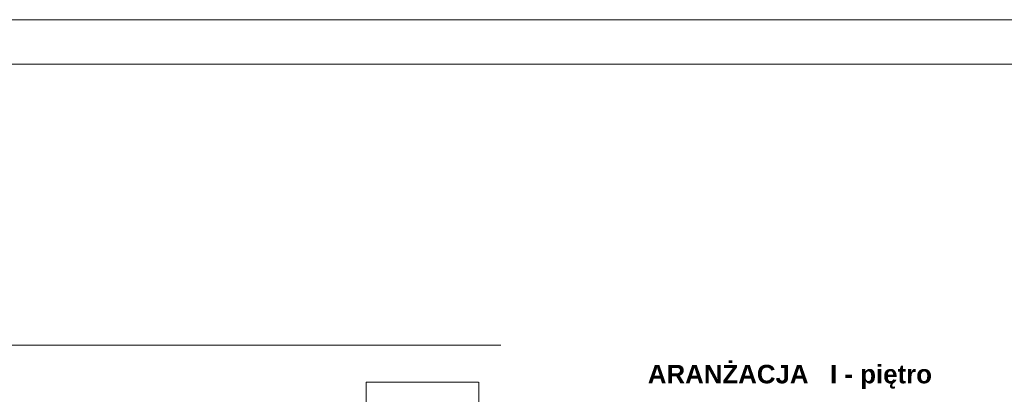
# Model space of a CAD drawing. Header units: millimetres. Extents: x -9038497 to 54128, y -10570064 to 59476.
# Tile 27 of 135: x 30436 to 31767, y 22460 to 22965. Entities that reach past the tile are written whole.
import ezdxf

# ---------------------------------------------------------------- set-up
doc = ezdxf.new("R2010")
doc.units = ezdxf.units.MM
doc.header["$LTSCALE"] = 0.8
doc.linetypes.add('DASHDOT', pattern=[1, 0.5, -0.25, 0, -0.25])
doc.layers.add('0 proj_widok widok widok', color=7, linetype='Continuous', lineweight=0)
doc.layers.add('OPIS', color=122, linetype='Continuous', lineweight=18)
doc.styles.add('ARIAL_CE', font='arial.ttf', dxfattribs={"height": 15})
doc.styles.add('WYMIAR-50', font='ARIALN.TTF', dxfattribs={"height": 10})

msp = doc.modelspace()

# ---------------------------------------------------------------- linework, layer by layer
at = {"lineweight": 0, "ltscale": 40}
msp.add_line((29766.25, 22526.06), (31086.25, 22526.06), dxfattribs=at)
at = {"linetype": 'DASHDOT', "lineweight": 0}
msp.add_lwpolyline([(30904.25, 22376.06), (30904.25, 22476.06), (31056.25, 22476.06), (31056.25, 22376.06)], dxfattribs=at)
at = {"layer": '0 proj_widok widok widok', "lineweight": 0}
for points in [[(28897.71, 20017.32), (33097.71, 20017.32), (33097.71, 22965.32), (28897.71, 22965.32)], [(28897.71, 20017.32), (33097.71, 20017.32), (33097.71, 22965.32), (28897.71, 22965.32)], [(29217.71, 22905.32), (33037.71, 22905.32), (33037.71, 20077.32), (29217.71, 20077.32)]]:
    msp.add_lwpolyline(points, close=True, dxfattribs=at)

# ---------------------------------------------------------------- texts
at = {"layer": '0 proj_widok widok widok', "lineweight": 0, "insert": (31284.8, 22499.3), "char_height": 25, "attachment_point": 1, "style": 'WYMIAR-50'}
msp.add_mtext_dynamic_manual_height_columns('{\\fArial Unicode MS|b1|i0|c238|p34;ARANŻACJA   I - piętro}', width=746.5531, gutter_width=50, heights=[0], dxfattribs=at)
at = {"layer": 'OPIS', "char_height": 12, "width": 1777.5174, "attachment_point": 5, "rotation": 90.15445, "style": 'ARIAL_CE'}
for s, insert in [('\\pi-120,l200.00024,t200.00024;9o\\P9o', (31169.03, 22355.48)), ('\\pi-120,l200.00024,t200.00024;1oo\\P2oo', (30980.64, 22277.94))]:
    msp.add_mtext(s, dxfattribs=dict(at, insert=insert))

doc.saveas('drawing.dxf')
